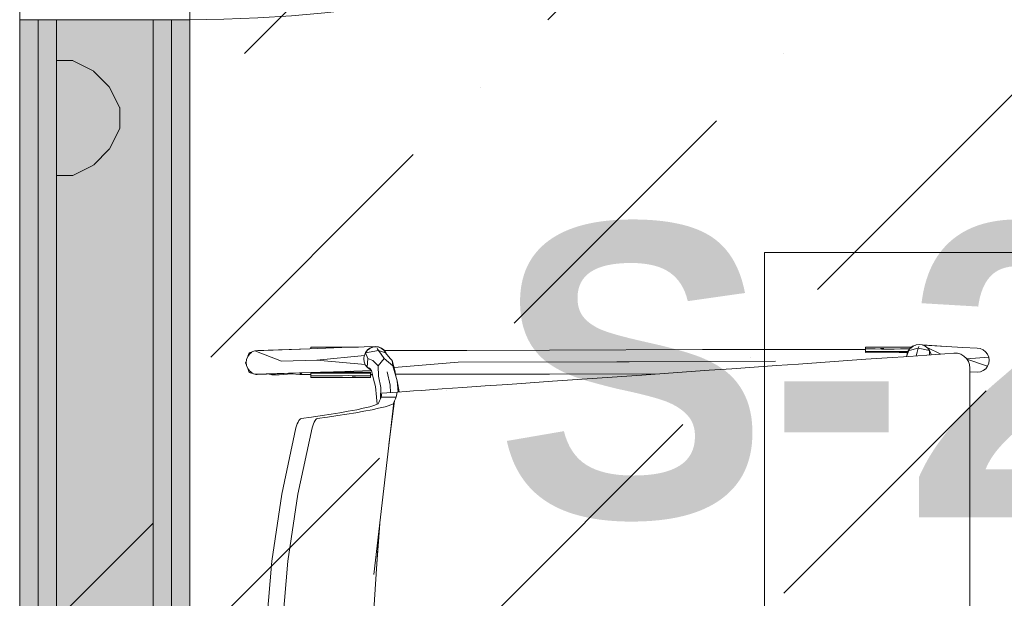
# Model space of a CAD drawing. Header units: millimetres. Extents: x -2932 to 42042, y -9257 to 17298.
# Tile 61 of 162: x 14900 to 15571, y 8247 to 8641. Entities that reach past the tile are written whole.
import ezdxf

# ---------------------------------------------------------------- set-up
doc = ezdxf.new("R2010")
doc.units = ezdxf.units.MM
doc.header["$MEASUREMENT"] = 0
for name, color, linetype, lineweight in [('ARCHICAD Doors_Pen_No__19', 255, 'Continuous', 0), ('Common Edges_Pen_No__1', 7, 'Continuous', 13), ('Cut Pattern-1_Pen_No__2', 8, 'Continuous', 15), ('Cut Pattern-3_Pen_No__1', 7, 'Continuous', 13), ('Furniture-1_Pen_No__2', 8, 'Continuous', 15), ('I-FURN.IFC Model_Pen_No__2', 8, 'Continuous', 15), ('I-WALL.IFC Model_Pen_No__1', 7, 'Continuous', 13), ('I-WALL.IFC Model_Pen_No__19', 255, 'Continuous', 0), ('SA_SISEVIIMISTLUS_Pen_No__1', 7, 'Continuous', 13), ('SA_SISEVIIMISTLUS_Pen_No__2', 8, 'Continuous', 15), ('Walls-1_Pen_No__1', 7, 'Continuous', 13)]:
    doc.layers.add(name, color=color, linetype=linetype, lineweight=lineweight)
doc.layers.add('I-WALL.IFC Model', color=7, linetype='Continuous')
doc.layers.add('SA_SISEVIIMISTLUS_Pen_No__102', color=7, linetype='Continuous', lineweight=13, true_color=0xcccccc)
doc.styles.add('GENERATED_STYLE_4', font='txt')
pattern_1 = [(45, (-3e-10, 2e-10), (0, 35.35534), [0.99999, -48.99987]), (315, (3.89, 0.707), (0, 35.35534), [0.99999, -48.99987]), (90, (-0.354, -2.12), (-35.35528, 0), [1.06066, -34.29462]), (71.565, (-0.354, -1.061), (3.16e-05, 35.355304), [1.118075, -110.68521]), (288.435, (4.596, 2e-10), (-3.16e-05, 35.355304), [1.118075, -110.68521]), (270, (4.95, -1.06), (35.35528, 0), [1.06066, -34.29462]), (251.565, (4.95, -2.121), (3.16e-05, 35.355304), [1.118075, -110.68521]), (225, (4.596, -3.182), (0, 35.35534), [0.99999, -48.99987]), (161.565, (1.768, -4.243), (-141.4210514, 35.355386), [1.118075, -110.68521]), (135, (0.707, -3.89), (0, 35.35534), [0.99999, -48.99987]), (108.435, (-3e-10, -3.182), (-3.16e-05, 35.355304), [1.118075, -110.68521]), (180, (2.83, -4.243), (0, 35.35528), [1.06066, -34.29462]), (198.435, (3.889, -3.889), (141.4210514, 35.355386), [1.118075, -110.68521]), (0, (-7.778, -10.253), (0, 35.35528), [1.06066, -34.29462]), (90, (-9.9, -13.435), (-35.35528, 0), [1.06066, -34.29462]), (71.565, (-9.9, -12.374), (3.16e-05, 35.355304), [1.118075, -110.68521]), (45, (-9.546, -11.314), (0, 35.35534), [0.99999, -48.99987]), (315, (-5.657, -10.607), (0, 35.35534), [0.99999, -48.99987]), (288.435, (-4.95, -11.314), (-3.16e-05, 35.355304), [1.118075, -110.68521]), (270, (-4.596, -12.374), (35.35528, 0), [1.06066, -34.29462]), (251.565, (-4.596, -13.435), (3.16e-05, 35.355304), [1.118075, -110.68521]), (225, (-4.95, -14.496), (0, 35.35534), [0.99999, -48.99987]), (161.565, (-7.778, -15.556), (-141.4210514, 35.355386), [1.118075, -110.68521]), (135, (-8.84, -15.203), (0, 35.35534), [0.99999, -48.99987]), (108.435, (-9.546, -14.496), (-3.16e-05, 35.355304), [1.118075, -110.68521]), (180, (-6.718, -15.556), (0, 35.35528), [1.06066, -34.29462]), (198.435, (-5.657, -15.203), (141.4210514, 35.355386), [1.118075, -110.68521]), (18.435, (-8.839, -10.607), (70.710443, 35.355323), [1.118075, -110.68521]), (341.565, (-6.718, -10.253), (-70.710443, 35.355323), [1.118075, -110.68521]), (0, (13.08, -8.485), (0, 35.35528), [1.06066, -34.29462]), (90, (10.96, -11.667), (-35.35528, 0), [1.06066, -34.29462]), (71.565, (10.96, -10.607), (3.16e-05, 35.355304), [1.118075, -110.68521]), (45, (11.314, -9.546), (0, 35.35534), [0.99999, -48.99987]), (315, (15.203, -8.84), (0, 35.35534), [0.99999, -48.99987]), (288.435, (15.91, -9.546), (-3.16e-05, 35.355304), [1.118075, -110.68521]), (270, (16.263, -10.607), (35.35528, 0), [1.06066, -34.29462]), (251.565, (16.263, -11.667), (3.16e-05, 35.355304), [1.118075, -110.68521]), (225, (15.91, -12.728), (0, 35.35534), [0.99999, -48.99987]), (161.565, (13.081, -13.789), (-141.4210514, 35.355386), [1.118075, -110.68521]), (135, (12.02, -13.435), (0, 35.35534), [0.99999, -48.99987]), (108.435, (11.314, -12.728), (-3.16e-05, 35.355304), [1.118075, -110.68521]), (180, (14.142, -13.79), (0, 35.35528), [1.06066, -34.29462]), (198.435, (15.203, -13.435), (141.4210514, 35.355386), [1.118075, -110.68521]), (18.435, (12.021, -8.839), (70.710443, 35.355323), [1.118075, -110.68521]), (341.565, (14.142, -8.485), (-70.710443, 35.355323), [1.118075, -110.68521]), (0, (1.768, 1.06), (0, 35.35528), [1.06066, -34.29462]), (18.435, (0.707, 0.707), (70.710443, 35.355323), [1.118075, -110.68521]), (341.565, (2.828, 1.061), (-70.710443, 35.355323), [1.118075, -110.68521]), (0, (-5.657, 13.79), (0, 35.35528), [1.06066, -34.29462]), (90, (-7.778, 10.607), (-35.35528, 0), [1.06066, -34.29462]), (71.565, (-7.778, 11.667), (3.16e-05, 35.355304), [1.118075, -110.68521]), (45, (-7.425, 12.728), (0, 35.35534), [0.99999, -48.99987]), (315, (-3.536, 13.435), (0, 35.35534), [0.99999, -48.99987]), (288.435, (-2.828, 12.728), (-3.16e-05, 35.355304), [1.118075, -110.68521]), (270, (-2.475, 11.667), (35.35528, 0), [1.06066, -34.29462]), (251.565, (-2.475, 10.607), (3.16e-05, 35.355304), [1.118075, -110.68521]), (225, (-2.828, 9.546), (0, 35.35534), [0.99999, -48.99987]), (161.565, (-5.657, 8.485), (-141.4210514, 35.355386), [1.118075, -110.68521]), (135, (-6.718, 8.84), (0, 35.35534), [0.99999, -48.99987]), (108.435, (-7.425, 9.546), (-3.16e-05, 35.355304), [1.118075, -110.68521]), (180, (-4.596, 8.485), (0, 35.35528), [1.06066, -34.29462]), (198.435, (-3.536, 8.839), (141.4210514, 35.355386), [1.118075, -110.68521]), (18.435, (-6.718, 13.435), (70.710443, 35.355323), [1.118075, -110.68521]), (341.565, (-4.596, 13.789), (-70.710443, 35.355323), [1.118075, -110.68521]), (0, (9.546, 10.96), (0, 35.35528), [1.06066, -34.29462]), (90, (7.425, 7.778), (-35.35528, 0), [1.06066, -34.29462]), (71.565, (7.425, 8.839), (3.16e-05, 35.355304), [1.118075, -110.68521]), (45, (7.778, 9.9), (0, 35.35534), [0.99999, -48.99987]), (315, (11.667, 10.607), (0, 35.35534), [0.99999, -48.99987]), (288.435, (12.374, 9.9), (-3.16e-05, 35.355304), [1.118075, -110.68521]), (270, (12.728, 8.84), (35.35528, 0), [1.06066, -34.29462]), (251.565, (12.728, 7.778), (3.16e-05, 35.355304), [1.118075, -110.68521]), (225, (12.374, 6.718), (0, 35.35534), [0.99999, -48.99987]), (161.565, (9.546, 5.657), (-141.4210514, 35.355386), [1.118075, -110.68521]), (135, (8.485, 6.01), (0, 35.35534), [0.99999, -48.99987]), (108.435, (7.778, 6.718), (-3.16e-05, 35.355304), [1.118075, -110.68521]), (180, (10.607, 5.657), (0, 35.35528), [1.06066, -34.29462]), (198.435, (11.667, 6.01), (141.4210514, 35.355386), [1.118075, -110.68521]), (18.435, (8.485, 10.607), (70.710443, 35.355323), [1.118075, -110.68521]), (341.565, (10.607, 10.96), (-70.710443, 35.355323), [1.118075, -110.68521])]

msp = doc.modelspace()

# ---------------------------------------------------------------- hatches: boundary and pattern name
at = {"layer": 'Cut Pattern-1_Pen_No__2', "linetype": 'Continuous', "lineweight": 15}
h = msp.add_hatch(dxfattribs=at)
h.set_pattern_fill('FP_19_0001', color=8, style=0, pattern_type=2)
h.set_pattern_definition([(180, (-3e-10, 2e-10), (355.6, 355.6), [14.224, -696.974]), (90, (-46.23, 32), (355.6, 355.6), [14.224, -696.974]), (225, (24.9, 17.8), (-355.6, 355.6), [15.087, -487.807]), (206.565, (14.22, 7.11), (355.6, 355.5993), [15.904, -1574.386]), (63.435, (-46.23, 46.23), (355.5993, 355.6), [15.904, -1574.386]), (45, (-39.1, 60.45), (-355.6, 355.6), [15.087, -487.807]), (26.565, (-28.45, 71.12), (355.6, 355.5993), [15.904, -1574.386]), (360, (-14.22, 78.23), (355.6, 355.6), [14.224, -696.974]), (296.565, (24.89, 60.45), (-1066.7965, 1777.9974), [15.904, -1574.386]), (270, (32, 46.23), (355.6, 355.6), [14.224, -696.974]), (243.435, (32, 32), (355.5993, 355.6), [15.904, -1574.386]), (315, (14.2, 71.1), (355.6, 355.6), [15.087, -487.807]), (333.435, (-3e-10, 78.23), (-1777.9974, 1066.7965), [15.904, -1574.386]), (135, (181.36, 24.9), (355.6, 355.6), [15.087, -487.807]), (225, (234.7, 35.56), (-355.6, 355.6), [15.087, -487.807]), (206.565, (224.03, 24.9), (355.6, 355.5993), [15.904, -1574.386]), (180, (209.8, 17.78), (355.6, 355.6), [14.224, -696.974]), (90, (163.58, 49.8), (355.6, 355.6), [14.224, -696.974]), (63.435, (163.58, 64.01), (355.5993, 355.6), [15.904, -1574.386]), (45, (170.7, 78.23), (-355.6, 355.6), [15.087, -487.807]), (26.565, (181.36, 88.9), (355.6, 355.5993), [15.904, -1574.386]), (360, (195.58, 96), (355.6, 355.6), [14.224, -696.974]), (296.565, (234.7, 78.23), (-1066.7965, 1777.9974), [15.904, -1574.386]), (270, (241.8, 64), (355.6, 355.6), [14.224, -696.974]), (243.435, (241.8, 49.78), (355.5993, 355.6), [15.904, -1574.386]), (315, (224.03, 88.9), (355.6, 355.6), [15.087, -487.807]), (333.435, (209.8, 96.01), (-1777.9974, 1066.7965), [15.904, -1574.386]), (153.435, (195.58, 17.78), (-1066.7975, 355.5978), [15.904, -1574.386]), (116.565, (170.69, 35.56), (-355.5978, 1066.7975), [15.904, -1574.386]), (135, (-46.23, 216.9), (355.6, 355.6), [15.087, -487.807]), (225, (7.1, 227.6), (-355.6, 355.6), [15.087, -487.807]), (206.565, (-3.56, 216.92), (355.6, 355.5993), [15.904, -1574.386]), (180, (-17.78, 209.8), (355.6, 355.6), [14.224, -696.974]), (90, (-64, 241.8), (355.6, 355.6), [14.224, -696.974]), (63.435, (-64.01, 256.03), (355.5993, 355.6), [15.904, -1574.386]), (45, (-56.9, 270.26), (-355.6, 355.6), [15.087, -487.807]), (26.565, (-46.23, 280.92), (355.6, 355.5993), [15.904, -1574.386]), (360, (-32, 288.04), (355.6, 355.6), [14.224, -696.974]), (296.565, (7.11, 270.26), (-1066.7965, 1777.9974), [15.904, -1574.386]), (270, (14.22, 256.03), (355.6, 355.6), [14.224, -696.974]), (243.435, (14.22, 241.81), (355.5993, 355.6), [15.904, -1574.386]), (315, (-3.56, 280.9), (355.6, 355.6), [15.087, -487.807]), (333.435, (-17.78, 288.04), (-1777.9974, 1066.7965), [15.904, -1574.386]), (153.435, (-32, 209.8), (-1066.7975, 355.5978), [15.904, -1574.386]), (116.565, (-56.9, 227.58), (-355.5978, 1066.7975), [15.904, -1574.386]), (135, (-28.45, 7.1), (355.6, 355.6), [15.087, -487.807]), (153.435, (-14.22, 2e-10), (-1066.7975, 355.5978), [15.904, -1574.386]), (116.565, (-39.12, 17.78), (-355.5978, 1066.7975), [15.904, -1574.386]), (135, (-81.8, -195.6), (355.6, 355.6), [15.087, -487.807]), (225, (-28.45, -184.9), (-355.6, 355.6), [15.087, -487.807]), (206.565, (-39.12, -195.58), (355.6, 355.5993), [15.904, -1574.386]), (180, (-53.34, -202.7), (355.6, 355.6), [14.224, -696.974]), (90, (-99.57, -170.7), (355.6, 355.6), [14.224, -696.974]), (63.435, (-99.57, -156.46), (355.5993, 355.6), [15.904, -1574.386]), (45, (-92.46, -142.24), (-355.6, 355.6), [15.087, -487.807]), (26.565, (-81.79, -131.57), (355.6, 355.5993), [15.904, -1574.386]), (360, (-67.56, -124.46), (355.6, 355.6), [14.224, -696.974]), (296.565, (-28.45, -142.24), (-1066.7965, 1777.9974), [15.904, -1574.386]), (270, (-21.34, -156.46), (355.6, 355.6), [14.224, -696.974]), (243.435, (-21.34, -170.69), (355.5993, 355.6), [15.904, -1574.386]), (315, (-39.1, -131.57), (355.6, 355.6), [15.087, -487.807]), (333.435, (-53.34, -124.46), (-1777.9974, 1066.7965), [15.904, -1574.386]), (153.435, (-67.56, -202.69), (-1066.7975, 355.5978), [15.904, -1574.386]), (116.565, (-92.46, -184.91), (-355.5978, 1066.7975), [15.904, -1574.386]), (135, (-206.25, -14.2), (355.6, 355.6), [15.087, -487.807]), (225, (-152.9, -3.55), (-355.6, 355.6), [15.087, -487.807]), (206.565, (-163.58, -14.22), (355.6, 355.5993), [15.904, -1574.386]), (180, (-177.8, -21.33), (355.6, 355.6), [14.224, -696.974]), (90, (-224.03, 10.67), (355.6, 355.6), [14.224, -696.974]), (63.435, (-224.03, 24.9), (355.5993, 355.6), [15.904, -1574.386]), (45, (-216.9, 39.1), (-355.6, 355.6), [15.087, -487.807]), (26.565, (-206.25, 49.78), (355.6, 355.5993), [15.904, -1574.386]), (360, (-192.02, 56.9), (355.6, 355.6), [14.224, -696.974]), (296.565, (-152.9, 39.12), (-1066.7965, 1777.9974), [15.904, -1574.386]), (270, (-145.8, 24.9), (355.6, 355.6), [14.224, -696.974]), (243.435, (-145.8, 10.67), (355.5993, 355.6), [15.904, -1574.386]), (315, (-163.6, 49.8), (355.6, 355.6), [15.087, -487.807]), (333.435, (-177.8, 56.9), (-1777.9974, 1066.7965), [15.904, -1574.386]), (153.435, (-192.02, -21.33), (-1066.7975, 355.5978), [15.904, -1574.386]), (116.565, (-216.92, -3.55), (-355.5978, 1066.7975), [15.904, -1574.386]), (225, (327.15, 35.56), (-355.6, 355.6), [])])
h.paths.add_polyline_path([(14924.5, 7857.5), (14990.5, 7857.5), (14990.5, 8641), (14924.5, 8641)])
at = {"layer": 'Cut Pattern-3_Pen_No__1', "linetype": 'Continuous', "lineweight": 13}
h = msp.add_hatch(dxfattribs=at)
h.set_pattern_fill('FP_18_0001', style=0, pattern_type=2)
h.set_pattern_definition(pattern_1)
h.paths.add_polyline_path([(14899.5, 7882.5), (14912, 7882.5), (14912, 8641), (14899.5, 8641)])
h = msp.add_hatch(dxfattribs=at)
h.set_pattern_fill('FP_18_0001', style=0, pattern_type=2)
h.set_pattern_definition(pattern_1)
h.paths.add_polyline_path([(14924.5, 7870), (14924.5, 8641), (14912, 8641), (14912, 7870)])
h = msp.add_hatch(dxfattribs=at)
h.set_pattern_fill('FP_18_0001', style=0, pattern_type=2)
h.set_pattern_definition(pattern_1)
h.paths.add_polyline_path([(14990.5, 7870), (15003, 7870), (15003, 8641), (14990.5, 8641)])
h = msp.add_hatch(dxfattribs=at)
h.set_pattern_fill('FP_18_0001', style=0, pattern_type=2)
h.set_pattern_definition(pattern_1)
h.paths.add_polyline_path([(15015.5, 7882.5), (15015.5, 8641), (15003, 8641), (15003, 7882.5)])
at = {"layer": 'I-WALL.IFC Model', "linetype": 'Continuous', "lineweight": 0, "true_color": 0x000000}
for points in [[(14899.5, 8641), (14899.5, 7882.5), (14912, 7882.5), (14912, 8641)], [(14912, 8641), (14912, 7882.5), (14924.5, 7882.5), (14924.5, 8641)], [(14924.5, 8641), (14924.5, 7882.5), (14990.5, 7882.5), (14990.5, 8641)], [(14990.5, 8641), (14990.5, 7882.5), (15003, 7882.5), (15003, 8641)], [(15003, 8641), (15003, 7882.5), (15015.5, 7882.5), (15015.5, 8641)]]:
    msp.add_hatch(color=178, dxfattribs=at).paths.add_polyline_path(points)
at = {"layer": 'SA_SISEVIIMISTLUS_Pen_No__102', "linetype": 'Continuous', "lineweight": 13, "true_color": 0xcccccc}
h = msp.add_hatch(dxfattribs=at)
h.set_pattern_fill('Dot___Dashed_0001', color=254, style=0, pattern_type=2)
h.set_pattern_definition([(45, (0, 0), (-183.8478, 183.8478), [195, -65, 0, -65]), (45, (22.98, 206.83), (-183.8478, 183.8478), [195, -65, 0, -65])])
h.paths.add_polyline_path([(15015.5, 9541), (15015.5, 7882.5), (16672, 7882.5), (16672, 7870), (17672, 7870), (17672, 8482.5), (17788, 8482.5), (17788, 7882.5), (20188, 7882.5), (20188, 9541)])

# ---------------------------------------------------------------- linework, layer by layer
at = {"layer": 'ARCHICAD Doors_Pen_No__19', "color": 255, "linetype": 'Continuous', "lineweight": 0}
msp.add_arc((15015.5, 9541), 900, 270, 0, dxfattribs=at)
at = {"layer": 'Common Edges_Pen_No__1', "color": 7, "linetype": 'Continuous', "lineweight": 13}
for p, q in [((14912, 7870), (14912, 8641)), ((14924.5, 7857.5), (14924.5, 8641)), ((14990.5, 7857.5), (14990.5, 8641)), ((15003, 7870), (15003, 8641))]:
    msp.add_line(p, q, dxfattribs=at)
at = {"layer": 'Furniture-1_Pen_No__2', "color": 8, "linetype": 'Continuous', "lineweight": 15}
for p, q in [((15407.08, 8482.5), (16007.08, 8482.5)), ((15407.08, 7882.5), (15407.08, 8482.5))]:
    msp.add_line(p, q, dxfattribs=at)
at = {"layer": 'I-FURN.IFC Model_Pen_No__2', "color": 8, "linetype": 'Continuous', "lineweight": 15}
for p, q in [((15097.15, 8416.85), (15059.7, 8415.36)), ((15061.75, 8415.64), (15059.7, 8415.36)), ((15061.75, 8415.64), (15097.15, 8416.85)), ((15119.03, 8417.59), (15097.15, 8416.85)), ((15097.87, 8417.94), (15097.87, 8418)), ((15097.87, 8418), (15126.18, 8418)), ((15097.87, 8417.05), (15097.87, 8417.94)), ((15097.87, 8416.88), (15097.87, 8417.05)), ((15119.03, 8417.59), (15142.08, 8418.42)), ((15126.18, 8418), (15130.53, 8418)), ((15135.21, 8414.11), (15136.5, 8415.8)), ((15135.21, 8414.11), (15144, 8415.63)), ((15136.49, 8416.02), (15135.23, 8414.33)), ((15138.12, 8417.32), (15136.49, 8416.02)), ((15136.5, 8415.8), (15138.16, 8417.1)), ((15140.03, 8418.14), (15138.12, 8417.32)), ((15138.16, 8417.1), (15140.09, 8417.91)), ((15142.08, 8418.42), (15140.03, 8418.14)), ((15140.09, 8417.91), (15142.14, 8418.19)), ((15144.14, 8418.15), (15142.08, 8418.42)), ((15142.14, 8418.19), (15144.19, 8417.91)), ((15143.07, 8416.91), (15144, 8415.63)), ((15144, 8415.63), (15145.85, 8413.08)), ((15144, 8415.63), (15148.93, 8414.11)), ((15146.05, 8417.33), (15144.14, 8418.15)), ((15144.19, 8417.91), (15146.08, 8417.1)), ((15147.69, 8416.04), (15146.05, 8417.33)), ((15146.08, 8417.1), (15147.7, 8415.8)), ((15148.96, 8414.35), (15147.69, 8416.04)), ((15147.7, 8415.8), (15148.93, 8414.11)), ((15260.57, 8415.91), (15148.06, 8415.55)), ((15148.19, 8415.37), (15260.57, 8415.91)), ((15364.82, 8416.25), (15260.57, 8415.91)), ((15476.08, 8416.61), (15364.82, 8416.25)), ((15476.08, 8416.42), (15364.82, 8416.25)), ((15476.08, 8418), (15504.39, 8418)), ((15476.08, 8418), (15476.08, 8417.94)), ((15476.08, 8417.94), (15476.08, 8417.05)), ((15476.08, 8417.05), (15476.08, 8416.69)), ((15476.08, 8416.69), (15476.08, 8416.16)), ((15482.59, 8416.69), (15476.08, 8416.69)), ((15476.08, 8416.16), (15476.08, 8415.02)), ((15482.59, 8416.69), (15486.83, 8416.66)), ((15486.24, 8417.05), (15488.41, 8417.05)), ((15491.28, 8416.65), (15486.83, 8416.66)), ((15491.28, 8416.65), (15495.55, 8416.66)), ((15495.55, 8416.66), (15499.85, 8416.72)), ((15505.93, 8416.71), (15499.85, 8416.72)), ((15503.9, 8411.66), (15505.59, 8415.62)), ((15504.39, 8418), (15507.43, 8418)), ((15506.4, 8417.2), (15505.11, 8415.5)), ((15511.96, 8417.17), (15505.67, 8415.67)), ((15505.93, 8416.71), (15506.03, 8416.71)), ((15508.07, 8418.5), (15506.4, 8417.2)), ((15506.75, 8417.16), (15506.89, 8417.34)), ((15506.89, 8417.34), (15508.57, 8418.63)), ((15510.02, 8419.33), (15508.07, 8418.5)), ((15508.57, 8418.63), (15510.52, 8419.45)), ((15510.33, 8419.37), (15510.02, 8419.33)), ((15510.52, 8419.45), (15512.63, 8419.73)), ((15511.96, 8417.17), (15511.29, 8414.62)), ((15512.29, 8418.45), (15511.96, 8417.17)), ((15511.96, 8417.17), (15519.7, 8415.65)), ((15512.63, 8419.73), (15514.73, 8419.45)), ((15514.62, 8419.46), (15531.15, 8418.47)), ((15514.73, 8419.45), (15516.7, 8418.63)), ((15531.15, 8418.47), (15515.1, 8419.3)), ((15516.7, 8418.63), (15518.39, 8417.34)), ((15517.93, 8417.7), (15527.28, 8413.21)), ((15518.39, 8417.34), (15519.7, 8415.65)), ((15519.7, 8415.65), (15520.52, 8413.69)), ((15519.7, 8415.65), (15519.72, 8412.68)), ((15542.33, 8417.78), (15531.15, 8418.47)), ((15542.33, 8417.78), (15552.14, 8417.19)), ((15552.14, 8417.19), (15554.24, 8416.92)), ((15554.24, 8416.92), (15556.2, 8416.11)), ((15556.2, 8416.11), (15557.88, 8414.82)), ((15053.78, 8407.43), (15054.12, 8409.58)), ((15054.9, 8411.55), (15054.12, 8409.58)), ((15056.16, 8413.24), (15054.9, 8411.55)), ((15055.86, 8414.01), (15055.07, 8411.77)), ((15059.7, 8415.36), (15055.86, 8414.01)), ((15055.86, 8414.01), (15057.79, 8414.54)), ((15057.79, 8414.54), (15056.16, 8413.24)), ((15059.7, 8415.36), (15078, 8408.3)), ((15060.36, 8415.5), (15060.08, 8415.41)), ((15060.53, 8415.47), (15060.36, 8415.5)), ((15078, 8408.3), (15102.14, 8409.14)), ((15134.45, 8412.36), (15102.14, 8409.14)), ((15102.14, 8409.14), (15134.98, 8406.19)), ((15134.08, 8410.04), (15134.38, 8412.15)), ((15134.31, 8407.93), (15134.08, 8410.04)), ((15134.38, 8412.15), (15134.41, 8412.22)), ((15134.45, 8412.36), (15134.43, 8412.21)), ((15135.23, 8414.33), (15134.45, 8412.36)), ((15134.75, 8413.02), (15135.21, 8414.11)), ((15136.68, 8410.12), (15135.21, 8414.11)), ((15136.68, 8410.12), (15136.3, 8404.28)), ((15140.25, 8408.82), (15136.68, 8410.12)), ((15147.89, 8410.27), (15143.79, 8405.13)), ((15145.85, 8413.08), (15147.89, 8410.27)), ((15147.89, 8410.27), (15153.86, 8405.13)), ((15148.93, 8414.11), (15152.09, 8410.12)), ((15149.18, 8413.8), (15148.96, 8414.35)), ((15153.34, 8408.82), (15152.09, 8410.12)), ((15476.18, 8409.64), (15460.81, 8408.56)), ((15476.08, 8415.02), (15479.78, 8415.02)), ((15476.08, 8415.02), (15476.08, 8414.39)), ((15483.01, 8414.43), (15476.08, 8414.39)), ((15490.8, 8410.66), (15476.18, 8409.64)), ((15479.78, 8415.02), (15486.24, 8415.02)), ((15481.25, 8414.42), (15483.01, 8414.42)), ((15492.72, 8414.43), (15483.01, 8414.43)), ((15486.24, 8415.02), (15491.32, 8415.02)), ((15505.43, 8411.68), (15490.8, 8410.66)), ((15491.32, 8415.02), (15496.4, 8415.02)), ((15492.72, 8414.43), (15498.94, 8414.4)), ((15492.72, 8414.42), (15495.22, 8414.42)), ((15496.4, 8415.02), (15501.48, 8415.02)), ((15498.94, 8414.4), (15504.66, 8414.38)), ((15501.48, 8415.02), (15504.92, 8415.02)), ((15503.92, 8411.58), (15503.9, 8411.66)), ((15503.9, 8411.66), (15503.9, 8411.57)), ((15504.31, 8413.53), (15504.14, 8412.22)), ((15505.11, 8415.5), (15504.31, 8413.53)), ((15536.25, 8413.84), (15505.43, 8411.68)), ((15511.29, 8414.62), (15510.62, 8412.04)), ((15520.52, 8413.69), (15520.65, 8412.75)), ((15538.62, 8413.73), (15536.25, 8413.84)), ((15540.91, 8413.07), (15538.62, 8413.73)), ((15542.99, 8411.9), (15540.91, 8413.07)), ((15544.75, 8410.27), (15542.99, 8411.9)), ((15546.09, 8408.27), (15544.75, 8410.27)), ((15559.99, 8411.17), (15544.91, 8410.03)), ((15545.03, 8409.85), (15559.2, 8404.97)), ((15557.88, 8414.82), (15559.18, 8413.14)), ((15559.18, 8413.14), (15559.99, 8411.17)), ((15559.99, 8411.17), (15560.28, 8409.06)), ((15560.28, 8409.06), (15560.01, 8406.94)), ((15053.98, 8408.68), (15053.49, 8407.3)), ((15053.49, 8407.3), (15053.71, 8407.4)), ((15054.06, 8405.75), (15053.49, 8407.3)), ((15053.86, 8407.9), (15053.71, 8407.4)), ((15053.71, 8407.4), (15053.78, 8407.43)), ((15053.88, 8406.84), (15053.71, 8407.4)), ((15054.13, 8405.35), (15053.78, 8407.43)), ((15054.13, 8405.35), (15054.93, 8403.38)), ((15054.93, 8403.38), (15056.19, 8401.69)), ((15055.9, 8400.76), (15054.94, 8403.36)), ((15135.07, 8405.97), (15134.31, 8407.93)), ((15136.3, 8404.28), (15135.07, 8405.97)), ((15137.92, 8402.99), (15136.3, 8404.28)), ((15137.87, 8403.58), (15136.3, 8404.28)), ((15139.31, 8402.14), (15137.87, 8403.58)), ((15138.88, 8402.58), (15137.92, 8402.99)), ((15143.79, 8405.13), (15140.25, 8408.82)), ((15143.79, 8405.13), (15144.06, 8398.23)), ((15153.86, 8405.13), (15153.34, 8408.82)), ((15153.34, 8408.82), (15155.16, 8402.14)), ((15156.83, 8395.05), (15153.86, 8405.13)), ((15198.37, 8407.61), (15154.66, 8403.99)), ((15198.37, 8407.61), (15306.56, 8407.96)), ((15306.56, 8407.96), (15314.95, 8407.99)), ((15314.95, 8407.99), (15414.75, 8408.31)), ((15369.38, 8402.17), (15353.96, 8401.09)), ((15384.79, 8403.25), (15369.38, 8402.17)), ((15415.26, 8405.38), (15384.79, 8403.25)), ((15430.35, 8406.43), (15415.26, 8405.38)), ((15445.45, 8407.49), (15430.35, 8406.43)), ((15460.81, 8408.56), (15445.45, 8407.49)), ((15546.93, 8406.01), (15546.09, 8408.27)), ((15547.21, 8403.62), (15546.93, 8406.01)), ((15547.21, 8329.54), (15547.21, 8403.62)), ((15557.92, 8403.27), (15556.25, 8401.97)), ((15556.25, 8401.97), (15556.98, 8402.4)), ((15556.98, 8402.4), (15557.05, 8402.6)), ((15559.2, 8404.97), (15557.92, 8403.27)), ((15560.01, 8406.94), (15559.2, 8404.97)), ((15060.41, 8399.21), (15055.9, 8400.76)), ((15055.9, 8400.76), (15057.84, 8400.4)), ((15059.75, 8399.58), (15055.9, 8400.76)), ((15056.19, 8401.69), (15057.84, 8400.4)), ((15059.75, 8399.58), (15098.02, 8400.56)), ((15059.75, 8399.58), (15061.81, 8399.31)), ((15060.41, 8399.21), (15061.2, 8399.39)), ((15098.02, 8400.56), (15061.81, 8399.31)), ((15071.52, 8399.06), (15069.48, 8399.57)), ((15071.05, 8399.63), (15071.52, 8399.06)), ((15071.52, 8399.06), (15076.44, 8399.09)), ((15084.76, 8399.82), (15076.44, 8399.09)), ((15083.5, 8400.06), (15084.76, 8399.82)), ((15090.39, 8399.26), (15084.76, 8399.82)), ((15090.39, 8399.26), (15091.89, 8400.35)), ((15097.87, 8399.34), (15090.39, 8399.26)), ((15097.87, 8399.17), (15096.84, 8399.33)), ((15097.87, 8400.1), (15097.87, 8400.55)), ((15097.87, 8398.99), (15097.87, 8400.1)), ((15097.87, 8400.1), (15101.59, 8400.1)), ((15097.87, 8398.48), (15097.87, 8398.99)), ((15097.87, 8398.13), (15097.87, 8398.48)), ((15104.02, 8398.48), (15097.87, 8398.48)), ((15097.87, 8397.22), (15097.87, 8398.13)), ((15097.87, 8397.16), (15097.87, 8397.22)), ((15097.87, 8397.16), (15110.2, 8397.16)), ((15098.02, 8400.56), (15121.11, 8401.39)), ((15101.59, 8400.1), (15108.03, 8400.1)), ((15102.32, 8400.71), (15102.95, 8400.72)), ((15108.03, 8400.72), (15102.95, 8400.72)), ((15104.02, 8398.48), (15110.57, 8398.44)), ((15104.44, 8400.79), (15105.31, 8400.79)), ((15105.31, 8400.79), (15110.76, 8400.79)), ((15108.03, 8400.72), (15115.65, 8400.67)), ((15108.03, 8400.1), (15113.11, 8400.1)), ((15110.2, 8397.16), (15138.51, 8397.16)), ((15114.55, 8398.48), (15110.57, 8398.44)), ((15110.76, 8400.79), (15117.21, 8400.79)), ((15113.11, 8400.1), (15118.19, 8400.1)), ((15119.48, 8398.5), (15114.55, 8398.48)), ((15115.65, 8400.67), (15121.25, 8400.67)), ((15124.69, 8401.51), (15115.99, 8400.79)), ((15117.21, 8400.79), (15123.65, 8400.79)), ((15118.19, 8400.1), (15123.27, 8400.1)), ((15123.62, 8398.52), (15119.48, 8398.5)), ((15139.35, 8401.99), (15121.11, 8401.39)), ((15121.25, 8400.67), (15126.69, 8400.72)), ((15123.27, 8400.1), (15128.35, 8400.1)), ((15123.62, 8398.52), (15128.12, 8398.51)), ((15123.65, 8400.79), (15131.08, 8400.79)), ((15128.35, 8398.13), (15126.18, 8398.13)), ((15133.29, 8400.7), (15126.69, 8400.72)), ((15132.13, 8398.48), (15128.12, 8398.51)), ((15128.35, 8400.1), (15134.8, 8400.1)), ((15131.08, 8400.79), (15138.51, 8400.79)), ((15132.13, 8398.48), (15138.51, 8398.48)), ((15138.51, 8400.69), (15133.29, 8400.7)), ((15134.8, 8400.1), (15138.51, 8400.1)), ((15138.51, 8400.79), (15138.51, 8400.69)), ((15138.51, 8400.69), (15138.51, 8400.1)), ((15138.51, 8400.1), (15138.51, 8398.99)), ((15139.92, 8399.41), (15138.51, 8399.41)), ((15138.51, 8399.19), (15139.97, 8399.19)), ((15138.51, 8398.99), (15138.51, 8398.48)), ((15138.51, 8398.48), (15138.51, 8398.13)), ((15138.51, 8398.13), (15138.51, 8397.22)), ((15138.51, 8397.22), (15138.51, 8397.16)), ((15140.67, 8396.02), (15139.31, 8402.14)), ((15142, 8391.05), (15140.67, 8396.02)), ((15145.56, 8390.46), (15144.06, 8398.23)), ((15149.96, 8401.1), (15152.02, 8391.93)), ((15155.9, 8398.21), (15155.16, 8402.14)), ((15260.63, 8399.59), (15155.67, 8399.44)), ((15155.7, 8399.24), (15260.63, 8399.59)), ((15335.91, 8399.83), (15260.63, 8399.59)), ((15293.2, 8396.84), (15262.56, 8394.7)), ((15323.55, 8398.96), (15293.2, 8396.84)), ((15353.96, 8401.09), (15323.55, 8398.96)), ((15552.2, 8400.86), (15547.21, 8401.16)), ((15554.29, 8401.14), (15552.2, 8400.86)), ((15556.25, 8401.97), (15554.29, 8401.14)), ((15142, 8391.05), (15142.78, 8383.76)), ((15145.56, 8390.46), (15145.44, 8383.04)), ((15152.02, 8391.93), (15152.32, 8386.99)), ((15156.83, 8395.05), (15158.04, 8387.39)), ((15157.47, 8387.35), (15156.83, 8395.05)), ((15187.37, 8389.44), (15173.2, 8388.45)), ((15201.54, 8390.43), (15187.37, 8389.44)), ((15216.82, 8391.5), (15201.54, 8390.43)), ((15232.1, 8392.57), (15216.82, 8391.5)), ((15247.33, 8393.63), (15232.1, 8392.57)), ((15262.56, 8394.7), (15247.33, 8393.63)), ((15142.78, 8383.76), (15143.05, 8379.02)), ((15144.95, 8381.81), (15145.15, 8382.31)), ((15145.15, 8382.31), (15145.35, 8382.82)), ((15145.35, 8382.82), (15145.55, 8383.33)), ((15145.55, 8383.33), (15145.83, 8383.84)), ((15145.83, 8383.84), (15146.09, 8385.01)), ((15156.15, 8383.84), (15145.83, 8383.84)), ((15146.09, 8385.01), (15146.2, 8385.79)), ((15146.2, 8385.79), (15146.31, 8386.57)), ((15156.75, 8387.3), (15146.31, 8386.57)), ((15155.37, 8382.32), (15155.15, 8381.81)), ((15155.6, 8382.82), (15155.37, 8382.32)), ((15155.83, 8383.33), (15155.6, 8382.82)), ((15156.15, 8383.84), (15155.83, 8383.33)), ((15156.43, 8385.01), (15156.15, 8383.84)), ((15156.59, 8386.16), (15156.43, 8385.01)), ((15156.75, 8387.3), (15156.59, 8386.16)), ((15162.84, 8387.72), (15156.75, 8387.3)), ((15168.02, 8388.09), (15162.84, 8387.72)), ((15173.2, 8388.45), (15168.02, 8388.09)), ((15129.19, 8375.28), (15133.66, 8376.26)), ((15133.66, 8376.26), (15138.12, 8377.24)), ((15138.12, 8377.24), (15140.92, 8378.25)), ((15144.12, 8376.26), (15139.74, 8375.28)), ((15140.92, 8263.1), (15154.45, 8380.29)), ((15140.92, 8378.25), (15143.73, 8379.26)), ((15143.73, 8379.26), (15144.24, 8380.28)), ((15148.51, 8377.24), (15144.12, 8376.26)), ((15144.24, 8380.28), (15144.75, 8381.3)), ((15144.75, 8381.3), (15144.95, 8381.81)), ((15151.24, 8378.25), (15148.51, 8377.24)), ((15151.15, 8351.69), (15154.92, 8381.31)), ((15153.98, 8379.27), (15151.24, 8378.25)), ((15154.45, 8380.29), (15153.98, 8379.27)), ((15154.92, 8381.31), (15154.45, 8380.29)), ((15155.15, 8381.81), (15154.92, 8381.31)), ((15089.79, 8367.86), (15090.35, 8368.63)), ((15090.35, 8368.63), (15090.88, 8369.13)), ((15090.88, 8369.13), (15091.37, 8369.35)), ((15091.37, 8369.35), (15098.48, 8370.32)), ((15098.48, 8370.32), (15105.59, 8371.3)), ((15101.34, 8368.63), (15100.79, 8367.86)), ((15101.87, 8369.13), (15101.34, 8368.63)), ((15102.35, 8369.35), (15101.87, 8369.13)), ((15109.36, 8370.32), (15102.35, 8369.35)), ((15105.59, 8371.3), (15111.69, 8372.29)), ((15116.37, 8371.3), (15109.36, 8370.32)), ((15111.69, 8372.29), (15117.79, 8373.28)), ((15122.43, 8372.29), (15116.37, 8371.3)), ((15117.79, 8373.28), (15123.49, 8374.28)), ((15128.5, 8373.28), (15122.43, 8372.29)), ((15123.49, 8374.28), (15129.19, 8375.28)), ((15134.12, 8374.28), (15128.5, 8373.28)), ((15139.74, 8375.28), (15134.12, 8374.28)), ((15078.21, 8317.75), (15087.82, 8362.89)), ((15087.82, 8362.89), (15088.22, 8364.32)), ((15088.22, 8364.32), (15088.7, 8365.66)), ((15088.7, 8365.66), (15089.23, 8366.86)), ((15098.83, 8362.89), (15089.18, 8317.76)), ((15089.23, 8366.86), (15089.79, 8367.86)), ((15099.23, 8364.32), (15098.83, 8362.89)), ((15099.71, 8365.66), (15099.23, 8364.32)), ((15100.24, 8366.85), (15099.71, 8365.66)), ((15100.79, 8367.86), (15100.24, 8366.85)), ((15547.21, 8255.46), (15547.21, 8329.54)), ((15071.41, 8272.09), (15078.21, 8317.75)), ((15089.18, 8317.76), (15082.32, 8272.11)), ((15144.59, 8294.88), (15140.11, 8227.8)), ((15142.95, 8270.41), (15144.92, 8297.79)), ((15067.46, 8226.09), (15071.41, 8272.09)), ((15082.32, 8272.11), (15078.31, 8226.13)), ((15547.21, 8181.38), (15547.21, 8255.46))]:
    msp.add_line(p, q, dxfattribs=at)
at = {"layer": 'I-WALL.IFC Model_Pen_No__1', "color": 7, "linetype": 'Continuous', "lineweight": 13}
for p, q in [((14899.5, 8641), (15015.5, 8641)), ((14912, 8641), (14912, 7882.5)), ((14924.5, 8641), (14924.5, 7882.5)), ((14990.5, 8641), (14990.5, 7882.5)), ((15003, 8641), (15003, 7882.5))]:
    msp.add_line(p, q, dxfattribs=at)
at = {"layer": 'I-WALL.IFC Model_Pen_No__1', "color": 7, "linetype": 'Continuous', "lineweight": 13, "flags": 128}
for points in [[(14899.5, 8641), (14899.5, 7882.5)], [(15015.5, 7882.5), (15015.5, 8641)]]:
    msp.add_lwpolyline(points, dxfattribs=at)
at = {"layer": 'I-WALL.IFC Model_Pen_No__19', "color": 255, "linetype": 'Continuous', "lineweight": 0}
for p, q in [((14899.5, 9541), (14899.5, 8641)), ((15015.5, 8641), (15015.5, 9541))]:
    msp.add_line(p, q, dxfattribs=at)
at = {"layer": 'SA_SISEVIIMISTLUS_Pen_No__2', "color": 8, "linetype": 'Continuous', "lineweight": 15, "flags": 128}
msp.add_lwpolyline([(15015.5, 9541), (20188, 9541), (20188, 7882.5), (17788, 7882.5), (17788, 8482.5), (17672, 8482.5), (17672, 7870), (16672, 7870), (16672, 7882.5), (15015.5, 7882.5)], close=True, dxfattribs=at)
at = {"layer": 'Walls-1_Pen_No__1', "color": 7, "linetype": 'Continuous', "lineweight": 13}
for p, q in [((15015.5, 8641), (14899.5, 8641)), ((15015.5, 7882.5), (15015.5, 8641))]:
    msp.add_line(p, q, dxfattribs=at)

# ---------------------------------------------------------------- texts
at = {"layer": 'SA_SISEVIIMISTLUS_Pen_No__1', "color": 7, "linetype": 'Continuous', "lineweight": 13, "insert": (15223.5, 8501.95), "char_height": 200, "attachment_point": 1, "style": 'GENERATED_STYLE_4'}
msp.add_mtext('\\A1;{\\pql;\\fArial|b1|i0|c0|p34;S-2.3}', dxfattribs=at)

doc.saveas('drawing.dxf')
